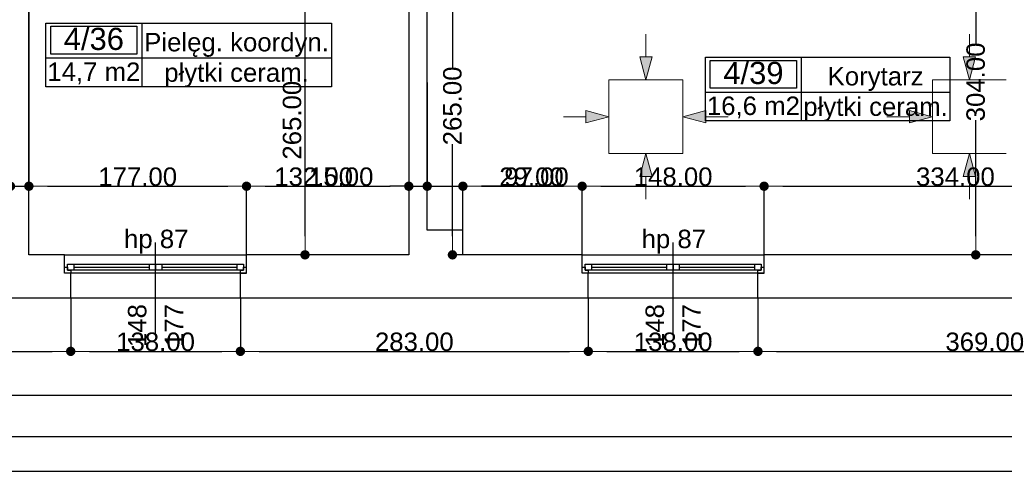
# Model space of a CAD drawing. Header units: millimetres. Extents: x -175445 to -20415, y -559200 to 231527.
# Tile 67 of 256: x -132723 to -124714, y -180731 to -177059. Entities that reach past the tile are written whole.
import ezdxf
from ezdxf.enums import TextEntityAlignment as Align

# ---------------------------------------------------------------- set-up
doc = ezdxf.new("R2010")
doc.units = ezdxf.units.MM
doc.header["$MEASUREMENT"] = 0
doc.linetypes.add('Wipeout_Contour', pattern=[1000, 0, -1000])
for name, color, linetype in [('Linia', 7, 'Continuous'), ('Obiekt', 7, 'Continuous'), ('Okno', 7, 'Continuous'), ('Strefa', 7, 'Continuous'), ('Strop', 7, 'Continuous'), ('Słup', 7, 'Continuous'), ('Wymiary', 63, 'Continuous'), ('Ściana', 7, 'Continuous')]:
    doc.layers.add(name, color=color, linetype=linetype)
doc.styles.add('Arial', font='txt')
doc.dimstyles.new('GENERATED_STYLE__1', dxfattribs={"dimtxt": 150, "dimasz": 152, "dimexe": 0.18, "dimexo": 0, "dimgap": 0.09, "dimtad": 1, "dimtih": 1, "dimtoh": 1, "dimlfac": 0.1, "dimzin": 0, "dimdsep": 46, "dimtxsty": 'Arial', "dimblk": 'ARROWHEAD_11', "dimblk1": 'ARROWHEAD_11', "dimblk2": 'ARROWHEAD_11', "dimcen": 0.09, "dimclrd": 114, "dimclre": 114, "dimclrt": 114, "dimazin": 0, "dimtfac": 1, "dimtdec": 4, "dimtmove": 0, "dimatfit": 3, "dimfxl": 1, "dimtolj": 1, "dimtzin": 0, "dimarcsym": 0})
doc.dimstyles.new('GENERATED_STYLE__2', dxfattribs={"dimtxt": 150, "dimasz": 152, "dimexe": 0.18, "dimexo": 0, "dimgap": 0.09, "dimtad": 1, "dimlfac": 0.1, "dimzin": 0, "dimdsep": 46, "dimtxsty": 'Arial', "dimblk": 'ARROWHEAD_11', "dimblk1": 'ARROWHEAD_11', "dimblk2": 'ARROWHEAD_11', "dimcen": 0.09, "dimclrd": 114, "dimclre": 114, "dimclrt": 114, "dimazin": 0, "dimtfac": 1, "dimtdec": 4, "dimtmove": 0, "dimatfit": 3, "dimfxl": 1, "dimtolj": 1, "dimtzin": 0, "dimarcsym": 0})
doc.dimstyles.new('GENERATED_STYLE__3', dxfattribs={"dimtxt": 150, "dimasz": 152, "dimexe": 0.18, "dimexo": 0, "dimgap": 0.09, "dimtad": 1, "dimlfac": 0.1, "dimzin": 0, "dimdsep": 46, "dimtxsty": 'Arial', "dimblk": 'ARROWHEAD_11', "dimblk1": 'ARROWHEAD_11', "dimblk2": 'ARROWHEAD_11', "dimcen": 0.09, "dimclrd": 114, "dimclre": 114, "dimclrt": 114, "dimazin": 0, "dimtfac": 1, "dimtdec": 4, "dimtmove": 2, "dimatfit": 3, "dimfxl": 1, "dimtolj": 1, "dimtzin": 0, "dimarcsym": 0})

# ---------------------------------------------------------------- blocks, each defined once
blk = doc.blocks.new('Pielęg. koordyn._4_36_36', base_point=(-131730.2, 18000.4))
at = {"layer": 'Strefa'}
for p, q in [((-132509.3, 18283.3), (-130188, 18283.3)), ((-132509.3, 17764.7), (-132509.3, 18283.3)), ((-131730.2, 18283.3), (-131730.2, 17764.7)), ((-130188, 18283.3), (-130188, 17764.7)), ((-132470.3, 18257.4), (-131769.2, 18257.4)), ((-132470.3, 18031.1), (-132470.3, 18257.4)), ((-131769.2, 18257.4), (-131769.2, 18031.1)), ((-131769.2, 18031.1), (-132470.3, 18031.1)), ((-132509.3, 18000.4), (-130188, 18000.4)), ((-130188, 17764.7), (-132509.3, 17764.7))]:
    blk.add_line(p, q, dxfattribs=at)
at = {"layer": 'Strefa', "style": 'Arial'}
for tag, height, p in [('ROOM_NUMBER', 180, (-132119.8, 18155.4)), ('ROOM_NAME', 150, (-130959.1, 18128.8)), ('ROOM_CALC_AREA', 150, (-132119.8, 17888.4)), ('floor_f', 150, (-130959.1, 17881.3))]:
    blk.add_attdef(tag, text='', height=height, dxfattribs=at).set_placement(p, align=Align.MIDDLE_CENTER)
blk = doc.blocks.new('Korytarz_4_39_39', base_point=(-126365.5, 17723.4))
at = {"layer": 'Strefa'}
for p, q in [((-127144.5, 18006.3), (-125157.3, 18006.3)), ((-127144.5, 17487.7), (-127144.5, 18006.3)), ((-127105.6, 17980.3), (-126404.4, 17980.3)), ((-127105.6, 17754), (-127105.6, 17980.3)), ((-126404.4, 17980.3), (-126404.4, 17754)), ((-126365.5, 18006.3), (-126365.5, 17487.7)), ((-125157.3, 18006.3), (-125157.3, 17487.7)), ((-127144.5, 17723.4), (-125157.3, 17723.4)), ((-126404.4, 17754), (-127105.6, 17754)), ((-125157.3, 17487.7), (-127144.5, 17487.7))]:
    blk.add_line(p, q, dxfattribs=at)
at = {"layer": 'Strefa', "style": 'Arial'}
for tag, height, p in [('ROOM_NUMBER', 180, (-126755, 17878.3)), ('ROOM_NAME', 150, (-125761.4, 17851.8)), ('ROOM_CALC_AREA', 150, (-126755, 17611.4)), ('floor_f', 150, (-125761.4, 17604.3))]:
    blk.add_attdef(tag, text='', height=height, dxfattribs=at).set_placement(p, align=Align.MIDDLE_CENTER)
blk = doc.blocks.new('ARROWHEAD_11')
at = {"color": 0, "linetype": 'Continuous', "lineweight": 0}
blk.add_line((0, 0), (-1, 0), dxfattribs=at)
at = {"color": 0, "linetype": 'Continuous', "lineweight": 0, "const_width": 0.25, "flags": 128}
blk.add_lwpolyline([(-0.125, 0, 1), (0.125, 0, 1)], format="xyb", close=True, dxfattribs=at)
blk = doc.blocks.new('*D1090')
at = {"layer": 'Defpoints', "color": 0}
for p in [(-132798, -176265.6), (-132648, -176265.6), (-132648, -178412.8)]:
    blk.add_point(p, dxfattribs=at)
at = {"layer": 'Wymiary', "color": 114, "lineweight": -2}
for p, q in [((-132798, -176265.6), (-132798, -178412.9)), ((-132648, -176265.6), (-132648, -178412.9)), ((-133593.6, -178412.8), (-133102, -178412.8)), ((-133102, -178412.8), (-132950, -178412.8)), ((-132798, -178412.8), (-132648, -178412.8)), ((-132496, -178412.8), (-132344, -178412.8))]:
    blk.add_line(p, q, dxfattribs=at)
at = {"layer": 'Wymiary', "color": 114, "lineweight": -2, "xscale": 152, "yscale": 152, "zscale": 152}
blk.add_blockref('ARROWHEAD_11', (-132798, -178412.8), dxfattribs=at)
at = {"layer": 'Wymiary', "color": 114, "lineweight": -2, "xscale": 152, "yscale": 152, "zscale": 152, "rotation": 180}
blk.add_blockref('ARROWHEAD_11', (-132648, -178412.8), dxfattribs=at)
at = {"layer": 'Wymiary', "color": 114, "lineweight": 13, "insert": (-133347.9, -178336.1), "char_height": 150, "attachment_point": 5, "style": 'Arial'}
blk.add_mtext('\\A1;15.00', dxfattribs=at)
blk = doc.blocks.new('*D1091')
at = {"layer": 'Defpoints', "color": 0}
for p in [(-132648, -176265.6), (-130878, -178412.8), (-130878, -178970.6)]:
    blk.add_point(p, dxfattribs=at)
at = {"layer": 'Wymiary', "color": 114, "lineweight": -2}
for p, q in [((-132648, -176265.6), (-132648, -178412.9)), ((-132496, -178412.8), (-131030, -178412.8)), ((-130878, -178970.6), (-130878, -178412.6))]:
    blk.add_line(p, q, dxfattribs=at)
at = {"layer": 'Wymiary', "color": 114, "lineweight": -2, "xscale": 152, "yscale": 152, "zscale": 152, "rotation": 180}
blk.add_blockref('ARROWHEAD_11', (-132648, -178412.8), dxfattribs=at)
at = {"layer": 'Wymiary', "color": 114, "lineweight": -2, "xscale": 152, "yscale": 152, "zscale": 152}
blk.add_blockref('ARROWHEAD_11', (-130878, -178412.8), dxfattribs=at)
at = {"layer": 'Wymiary', "color": 114, "lineweight": 13, "insert": (-131763, -178336.1), "char_height": 150, "attachment_point": 5, "style": 'Arial'}
blk.add_mtext('\\A1;177.00', dxfattribs=at)
blk = doc.blocks.new('*D1092')
at = {"layer": 'Defpoints', "color": 0}
for p in [(-129558, -177570.6), (-129558, -178412.8), (-130878, -178970.6)]:
    blk.add_point(p, dxfattribs=at)
at = {"layer": 'Wymiary', "color": 114, "lineweight": -2}
for p, q in [((-129558, -177570.6), (-129558, -178412.9)), ((-130878, -178970.6), (-130878, -178412.6)), ((-130726, -178412.8), (-129710, -178412.8))]:
    blk.add_line(p, q, dxfattribs=at)
at = {"layer": 'Wymiary', "color": 114, "lineweight": -2, "xscale": 152, "yscale": 152, "zscale": 152, "rotation": 180}
blk.add_blockref('ARROWHEAD_11', (-130878, -178412.8), dxfattribs=at)
at = {"layer": 'Wymiary', "color": 114, "lineweight": -2, "xscale": 152, "yscale": 152, "zscale": 152}
blk.add_blockref('ARROWHEAD_11', (-129558, -178412.8), dxfattribs=at)
at = {"layer": 'Wymiary', "color": 114, "lineweight": 13, "insert": (-130331.8, -178336), "char_height": 150, "attachment_point": 5, "style": 'Arial'}
blk.add_mtext('\\A1;132.00', dxfattribs=at)
blk = doc.blocks.new('*D1093')
at = {"layer": 'Defpoints', "color": 0}
for p in [(-129558, -177570.6), (-129408, -177570.6), (-129408, -178412.8)]:
    blk.add_point(p, dxfattribs=at)
at = {"layer": 'Wymiary', "color": 114, "lineweight": -2}
for p, q in [((-129558, -177570.6), (-129558, -178412.9)), ((-129408, -177570.6), (-129408, -178412.9)), ((-130353.7, -178412.8), (-129862, -178412.8)), ((-129862, -178412.8), (-129710, -178412.8)), ((-129558, -178412.8), (-129408, -178412.8)), ((-129256, -178412.8), (-129104, -178412.8))]:
    blk.add_line(p, q, dxfattribs=at)
at = {"layer": 'Wymiary', "color": 114, "lineweight": -2, "xscale": 152, "yscale": 152, "zscale": 152}
blk.add_blockref('ARROWHEAD_11', (-129558, -178412.8), dxfattribs=at)
at = {"layer": 'Wymiary', "color": 114, "lineweight": -2, "xscale": 152, "yscale": 152, "zscale": 152, "rotation": 180}
blk.add_blockref('ARROWHEAD_11', (-129408, -178412.8), dxfattribs=at)
at = {"layer": 'Wymiary', "color": 114, "lineweight": 13, "insert": (-130107.9, -178336.1), "char_height": 150, "attachment_point": 5, "style": 'Arial'}
blk.add_mtext('\\A1;15.00', dxfattribs=at)
blk = doc.blocks.new('*D1094')
at = {"layer": 'Defpoints', "color": 0}
for p in [(-129408, -177570.6), (-129118, -178412.8), (-129118, -178770.6)]:
    blk.add_point(p, dxfattribs=at)
at = {"layer": 'Wymiary', "color": 114, "lineweight": -2}
for p, q in [((-129408, -177570.6), (-129408, -178412.9)), ((-129560, -178412.8), (-129712, -178412.8)), ((-129408, -178412.8), (-129118, -178412.8)), ((-129118, -178770.6), (-129118, -178412.6)), ((-128814, -178412.8), (-128966, -178412.8)), ((-128305.7, -178412.8), (-128814, -178412.8))]:
    blk.add_line(p, q, dxfattribs=at)
at = {"layer": 'Wymiary', "color": 114, "lineweight": -2, "xscale": 152, "yscale": 152, "zscale": 152}
blk.add_blockref('ARROWHEAD_11', (-129408, -178412.8), dxfattribs=at)
at = {"layer": 'Wymiary', "color": 114, "lineweight": -2, "xscale": 152, "yscale": 152, "zscale": 152, "rotation": 180}
blk.add_blockref('ARROWHEAD_11', (-129118, -178412.8), dxfattribs=at)
at = {"layer": 'Wymiary', "color": 114, "lineweight": 13, "insert": (-128559.8, -178336.1), "char_height": 150, "attachment_point": 5, "style": 'Arial'}
blk.add_mtext('\\A1;29.00', dxfattribs=at)
blk = doc.blocks.new('*D1095')
at = {"layer": 'Defpoints', "color": 0}
for p in [(-128148, -178412.8), (-129118, -178770.6), (-128148, -178970.6)]:
    blk.add_point(p, dxfattribs=at)
at = {"layer": 'Wymiary', "color": 114, "lineweight": -2}
for p, q in [((-129118, -178770.6), (-129118, -178412.6)), ((-128966, -178412.8), (-128300, -178412.8)), ((-128148, -178970.6), (-128148, -178412.6))]:
    blk.add_line(p, q, dxfattribs=at)
at = {"layer": 'Wymiary', "color": 114, "lineweight": -2, "xscale": 152, "yscale": 152, "zscale": 152, "rotation": 180}
blk.add_blockref('ARROWHEAD_11', (-129118, -178412.8), dxfattribs=at)
at = {"layer": 'Wymiary', "color": 114, "lineweight": -2, "xscale": 152, "yscale": 152, "zscale": 152}
blk.add_blockref('ARROWHEAD_11', (-128148, -178412.8), dxfattribs=at)
at = {"layer": 'Wymiary', "color": 114, "lineweight": 13, "insert": (-128519.2, -178336.1), "char_height": 150, "attachment_point": 5, "style": 'Arial'}
blk.add_mtext('\\A1;97.00', dxfattribs=at)
blk = doc.blocks.new('*D1096')
at = {"layer": 'Defpoints', "color": 0}
for p in [(-126668, -178412.8), (-128148, -178970.6), (-126668, -178970.6)]:
    blk.add_point(p, dxfattribs=at)
at = {"layer": 'Wymiary', "color": 114, "lineweight": -2}
for p, q in [((-128148, -178970.6), (-128148, -178412.6)), ((-127996, -178412.8), (-126820, -178412.8)), ((-126668, -178970.6), (-126668, -178412.6))]:
    blk.add_line(p, q, dxfattribs=at)
at = {"layer": 'Wymiary', "color": 114, "lineweight": -2, "xscale": 152, "yscale": 152, "zscale": 152, "rotation": 180}
blk.add_blockref('ARROWHEAD_11', (-128148, -178412.8), dxfattribs=at)
at = {"layer": 'Wymiary', "color": 114, "lineweight": -2, "xscale": 152, "yscale": 152, "zscale": 152}
blk.add_blockref('ARROWHEAD_11', (-126668, -178412.8), dxfattribs=at)
at = {"layer": 'Wymiary', "color": 114, "lineweight": 13, "insert": (-127408, -178336.1), "char_height": 150, "attachment_point": 5, "style": 'Arial'}
blk.add_mtext('\\A1;148.00', dxfattribs=at)
blk = doc.blocks.new('*D1097')
at = {"layer": 'Defpoints', "color": 0}
for p in [(-123328, -177355.6), (-123328, -178412.8), (-126668, -178970.6)]:
    blk.add_point(p, dxfattribs=at)
at = {"layer": 'Wymiary', "color": 114, "lineweight": -2}
for p, q in [((-123328, -177355.6), (-123328, -178412.9)), ((-126668, -178970.6), (-126668, -178412.6)), ((-126516, -178412.8), (-123480, -178412.8))]:
    blk.add_line(p, q, dxfattribs=at)
at = {"layer": 'Wymiary', "color": 114, "lineweight": -2, "xscale": 152, "yscale": 152, "zscale": 152, "rotation": 180}
blk.add_blockref('ARROWHEAD_11', (-126668, -178412.8), dxfattribs=at)
at = {"layer": 'Wymiary', "color": 114, "lineweight": -2, "xscale": 152, "yscale": 152, "zscale": 152}
blk.add_blockref('ARROWHEAD_11', (-123328, -178412.8), dxfattribs=at)
at = {"layer": 'Wymiary', "color": 114, "lineweight": 13, "insert": (-125111.8, -178336), "char_height": 150, "attachment_point": 5, "style": 'Arial'}
blk.add_mtext('\\A1;334.00', dxfattribs=at)
blk = doc.blocks.new('*D1589')
at = {"layer": 'Defpoints', "color": 0}
for p in [(-124946.7, -175930.6), (-120608, -175930.6), (-123328, -178970.6)]:
    blk.add_point(p, dxfattribs=at)
at = {"layer": 'Wymiary', "color": 114, "lineweight": -2}
for p, q in [((-120608, -175930.6), (-124946.9, -175930.6)), ((-124946.7, -176082.6), (-124946.7, -177253.3)), ((-124946.7, -178818.6), (-124946.7, -177875.6)), ((-123328, -178970.6), (-124946.9, -178970.6))]:
    blk.add_line(p, q, dxfattribs=at)
at = {"layer": 'Wymiary', "color": 114, "lineweight": -2, "xscale": 152, "yscale": 152, "zscale": 152}
for p, rotation in [((-124946.7, -175930.6), 90), ((-124946.7, -178970.6), 270)]:
    blk.add_blockref('ARROWHEAD_11', p, dxfattribs=dict(at, rotation=rotation))
at = {"layer": 'Wymiary', "color": 114, "lineweight": 13, "insert": (-124946.7, -177564.5), "char_height": 150, "attachment_point": 5, "rotation": 90, "style": 'Arial'}
blk.add_mtext('\\A1;304.00', dxfattribs=at)
blk = doc.blocks.new('*D1621')
at = {"layer": 'Defpoints', "color": 0}
for p in [(-129408, -176320.6), (-129203, -176320.6), (-129118, -178970.6)]:
    blk.add_point(p, dxfattribs=at)
at = {"layer": 'Wymiary', "color": 114, "lineweight": -2}
for p, q in [((-129408, -176320.6), (-129202.8, -176320.6)), ((-129203, -176472.6), (-129203, -177447)), ((-129203, -178818.6), (-129203, -178071.9)), ((-129118, -178970.6), (-129203.2, -178970.6))]:
    blk.add_line(p, q, dxfattribs=at)
at = {"layer": 'Wymiary', "color": 114, "lineweight": -2, "xscale": 152, "yscale": 152, "zscale": 152}
for p, rotation in [((-129203, -176320.6), 90), ((-129203, -178970.6), 270)]:
    blk.add_blockref('ARROWHEAD_11', p, dxfattribs=dict(at, rotation=rotation))
at = {"layer": 'Wymiary', "color": 114, "lineweight": 13, "insert": (-129203, -177759.5), "char_height": 150, "attachment_point": 5, "rotation": 90, "style": 'Arial'}
blk.add_mtext('\\A1;265.00', dxfattribs=at)
blk = doc.blocks.new('*D1635')
at = {"layer": 'Defpoints', "color": 0}
for p in [(-130402.2, -176320.6), (-130098, -176320.6), (-129558, -178970.6)]:
    blk.add_point(p, dxfattribs=at)
at = {"layer": 'Wymiary', "color": 114, "lineweight": -2}
for p, q in [((-130098, -176320.6), (-130402.3, -176320.6)), ((-130402.2, -178818.6), (-130402.2, -176472.6)), ((-129558, -178970.6), (-130402.3, -178970.6))]:
    blk.add_line(p, q, dxfattribs=at)
at = {"layer": 'Wymiary', "color": 114, "lineweight": -2, "xscale": 152, "yscale": 152, "zscale": 152}
for p, rotation in [((-130402.2, -176320.6), 90), ((-130402.2, -178970.6), 270)]:
    blk.add_blockref('ARROWHEAD_11', p, dxfattribs=dict(at, rotation=rotation))
at = {"layer": 'Wymiary', "color": 114, "lineweight": 13, "insert": (-130507.2, -177876), "char_height": 150, "attachment_point": 5, "rotation": 90, "style": 'Arial'}
blk.add_mtext('\\A1;265.00', dxfattribs=at)
blk = doc.blocks.new('*D1711')
at = {"layer": 'Defpoints', "color": 0}
for p in [(-136178, -179320.6), (-132308, -179320.6), (-132308, -179755.3)]:
    blk.add_point(p, dxfattribs=at)
at = {"layer": 'Wymiary', "color": 114, "lineweight": -2}
for p, q in [((-136178, -179320.6), (-136178, -179755.4)), ((-132308, -179320.6), (-132308, -179755.4)), ((-136026, -179755.3), (-132460, -179755.3))]:
    blk.add_line(p, q, dxfattribs=at)
at = {"layer": 'Wymiary', "color": 114, "lineweight": -2, "xscale": 152, "yscale": 152, "zscale": 152, "rotation": 180}
blk.add_blockref('ARROWHEAD_11', (-136178, -179755.3), dxfattribs=at)
at = {"layer": 'Wymiary', "color": 114, "lineweight": -2, "xscale": 152, "yscale": 152, "zscale": 152}
blk.add_blockref('ARROWHEAD_11', (-132308, -179755.3), dxfattribs=at)
at = {"layer": 'Wymiary', "color": 114, "lineweight": 13, "insert": (-134243, -179678.5), "char_height": 150, "attachment_point": 5, "style": 'Arial'}
blk.add_mtext('\\A1;387.00', dxfattribs=at)
blk = doc.blocks.new('*D1712')
at = {"layer": 'Defpoints', "color": 0}
for p in [(-132308, -179320.6), (-130928, -179320.6), (-130928, -179755.3)]:
    blk.add_point(p, dxfattribs=at)
at = {"layer": 'Wymiary', "color": 114, "lineweight": -2}
for p, q in [((-132308, -179320.6), (-132308, -179755.4)), ((-130928, -179320.6), (-130928, -179755.4)), ((-132156, -179755.3), (-131080, -179755.3))]:
    blk.add_line(p, q, dxfattribs=at)
at = {"layer": 'Wymiary', "color": 114, "lineweight": -2, "xscale": 152, "yscale": 152, "zscale": 152, "rotation": 180}
blk.add_blockref('ARROWHEAD_11', (-132308, -179755.3), dxfattribs=at)
at = {"layer": 'Wymiary', "color": 114, "lineweight": -2, "xscale": 152, "yscale": 152, "zscale": 152}
blk.add_blockref('ARROWHEAD_11', (-130928, -179755.3), dxfattribs=at)
at = {"layer": 'Wymiary', "color": 114, "lineweight": 13, "insert": (-131618, -179678.5), "char_height": 150, "attachment_point": 5, "style": 'Arial'}
blk.add_mtext('\\A1;138.00', dxfattribs=at)
blk = doc.blocks.new('*D1713')
at = {"layer": 'Defpoints', "color": 0}
for p in [(-130928, -179320.6), (-128098, -179320.6), (-128098, -179755.3)]:
    blk.add_point(p, dxfattribs=at)
at = {"layer": 'Wymiary', "color": 114, "lineweight": -2}
for p, q in [((-130928, -179320.6), (-130928, -179755.4)), ((-128098, -179320.6), (-128098, -179755.4)), ((-130776, -179755.3), (-128250, -179755.3))]:
    blk.add_line(p, q, dxfattribs=at)
at = {"layer": 'Wymiary', "color": 114, "lineweight": -2, "xscale": 152, "yscale": 152, "zscale": 152, "rotation": 180}
blk.add_blockref('ARROWHEAD_11', (-130928, -179755.3), dxfattribs=at)
at = {"layer": 'Wymiary', "color": 114, "lineweight": -2, "xscale": 152, "yscale": 152, "zscale": 152}
blk.add_blockref('ARROWHEAD_11', (-128098, -179755.3), dxfattribs=at)
at = {"layer": 'Wymiary', "color": 114, "lineweight": 13, "insert": (-129513, -179678.5), "char_height": 150, "attachment_point": 5, "style": 'Arial'}
blk.add_mtext('\\A1;283.00', dxfattribs=at)
blk = doc.blocks.new('*D1714')
at = {"layer": 'Defpoints', "color": 0}
for p in [(-128098, -179320.6), (-126718, -179320.6), (-126718, -179755.3)]:
    blk.add_point(p, dxfattribs=at)
at = {"layer": 'Wymiary', "color": 114, "lineweight": -2}
for p, q in [((-128098, -179320.6), (-128098, -179755.4)), ((-126718, -179320.6), (-126718, -179755.4)), ((-127946, -179755.3), (-126870, -179755.3))]:
    blk.add_line(p, q, dxfattribs=at)
at = {"layer": 'Wymiary', "color": 114, "lineweight": -2, "xscale": 152, "yscale": 152, "zscale": 152, "rotation": 180}
blk.add_blockref('ARROWHEAD_11', (-128098, -179755.3), dxfattribs=at)
at = {"layer": 'Wymiary', "color": 114, "lineweight": -2, "xscale": 152, "yscale": 152, "zscale": 152}
blk.add_blockref('ARROWHEAD_11', (-126718, -179755.3), dxfattribs=at)
at = {"layer": 'Wymiary', "color": 114, "lineweight": 13, "insert": (-127408, -179678.5), "char_height": 150, "attachment_point": 5, "style": 'Arial'}
blk.add_mtext('\\A1;138.00', dxfattribs=at)
blk = doc.blocks.new('*D1715')
at = {"layer": 'Defpoints', "color": 0}
for p in [(-126718, -179320.6), (-123028, -179320.6), (-123028, -179755.3)]:
    blk.add_point(p, dxfattribs=at)
at = {"layer": 'Wymiary', "color": 114, "lineweight": -2}
for p, q in [((-126718, -179320.6), (-126718, -179755.4)), ((-123028, -179320.6), (-123028, -179755.4)), ((-126566, -179755.3), (-123180, -179755.3))]:
    blk.add_line(p, q, dxfattribs=at)
at = {"layer": 'Wymiary', "color": 114, "lineweight": -2, "xscale": 152, "yscale": 152, "zscale": 152, "rotation": 180}
blk.add_blockref('ARROWHEAD_11', (-126718, -179755.3), dxfattribs=at)
at = {"layer": 'Wymiary', "color": 114, "lineweight": -2, "xscale": 152, "yscale": 152, "zscale": 152}
blk.add_blockref('ARROWHEAD_11', (-123028, -179755.3), dxfattribs=at)
at = {"layer": 'Wymiary', "color": 114, "lineweight": 13, "insert": (-124873, -179678.5), "char_height": 150, "attachment_point": 5, "style": 'Arial'}
blk.add_mtext('\\A1;369.00', dxfattribs=at)
blk = doc.blocks.new('*D1735')
at = {"layer": 'Defpoints', "color": 0}
for p in [(-67558, -174460.7), (-67558, -180112.2), (-140258, -180730.6)]:
    blk.add_point(p, dxfattribs=at)
at = {"layer": 'Wymiary', "color": 114, "lineweight": -2}
for p, q in [((-67558, -174460.7), (-67558, -180112.4)), ((-140258, -180730.6), (-140258, -180112)), ((-140106, -180112.2), (-67710, -180112.2))]:
    blk.add_line(p, q, dxfattribs=at)
at = {"layer": 'Wymiary', "color": 114, "lineweight": -2, "xscale": 152, "yscale": 152, "zscale": 152, "rotation": 180}
blk.add_blockref('ARROWHEAD_11', (-140258, -180112.2), dxfattribs=at)
at = {"layer": 'Wymiary', "color": 114, "lineweight": -2, "xscale": 152, "yscale": 152, "zscale": 152}
blk.add_blockref('ARROWHEAD_11', (-67558, -180112.2), dxfattribs=at)
at = {"layer": 'Wymiary', "color": 114, "lineweight": 13, "insert": (-103908, -180035.5), "char_height": 150, "attachment_point": 5, "style": 'Arial'}
blk.add_mtext('\\A1;7270.01', dxfattribs=at)

msp = doc.modelspace()

# ---------------------------------------------------------------- hatches: boundary and pattern name
at = {"layer": 'Linia', "linetype": 'Continuous', "lineweight": 13}
for points in [[(-127629.402, -177547.394), (-127579.153, -177360.858), (-127679.153, -177360.725)], [(-124998.513, -177547.394), (-124948.264, -177360.858), (-125048.264, -177360.725)], [(-127930.602, -177847.394), (-128117.205, -177797.394), (-128117.205, -177897.394)], [(-127329.802, -177847.394), (-127143.2, -177897.394), (-127143.2, -177797.394)], [(-125299.713, -177847.394), (-125486.316, -177797.394), (-125486.316, -177897.394)], [(-127629.402, -178147.393), (-127679.153, -178334.062), (-127579.153, -178333.929)], [(-124998.513, -178147.393), (-125048.264, -178334.062), (-124948.264, -178333.929)]]:
    msp.add_hatch(color=256, dxfattribs=at).paths.add_polyline_path(points)

# ---------------------------------------------------------------- linework, layer by layer
at = {"layer": 'Linia', "lineweight": 13}
for p, q in [((-127628.908, -177177.019), (-127629.153, -177360.791)), ((-124998.019, -177177.019), (-124998.264, -177360.791)), ((-127629.402, -177547.394), (-127679.153, -177360.725)), ((-127679.153, -177360.725), (-127579.153, -177360.858)), ((-127629.402, -177547.394), (-127579.153, -177360.858)), ((-124998.513, -177547.394), (-125048.264, -177360.725)), ((-125048.264, -177360.725), (-124948.264, -177360.858)), ((-124998.513, -177547.394), (-124948.264, -177360.858)), ((-127329.802, -177547.794), (-127929.802, -177547.794)), ((-127929.802, -177547.794), (-127929.802, -178146.994)), ((-127329.802, -178146.994), (-127329.802, -177547.794)), ((-124698.913, -177547.794), (-125298.913, -177547.794)), ((-125298.913, -177547.794), (-125298.913, -178146.994)), ((-128300.977, -177847.394), (-128117.205, -177847.394)), ((-127930.602, -177847.394), (-128117.205, -177797.394)), ((-128117.205, -177897.394), (-128117.205, -177797.394)), ((-127930.602, -177847.394), (-128117.205, -177897.394)), ((-127329.802, -177847.394), (-127143.2, -177797.394)), ((-127329.802, -177847.394), (-127143.2, -177897.394)), ((-127143.2, -177797.394), (-127143.2, -177897.394)), ((-126959.427, -177847.394), (-127143.2, -177847.394)), ((-125670.088, -177847.394), (-125486.316, -177847.394)), ((-125299.713, -177847.394), (-125486.316, -177797.394)), ((-125486.316, -177897.394), (-125486.316, -177797.394)), ((-125299.713, -177847.394), (-125486.316, -177897.394)), ((-127929.802, -178147.794), (-127329.802, -178147.794)), ((-127629.402, -178147.393), (-127679.153, -178334.062)), ((-127629.402, -178147.393), (-127579.153, -178333.929)), ((-125298.913, -178147.794), (-124698.913, -178147.794)), ((-124998.513, -178147.393), (-125048.264, -178334.062)), ((-124998.513, -178147.393), (-124948.264, -178333.929)), ((-127579.153, -178333.929), (-127679.153, -178334.062)), ((-127628.908, -178517.768), (-127629.153, -178333.996)), ((-124948.264, -178333.929), (-125048.264, -178334.062)), ((-124998.019, -178517.768), (-124998.264, -178333.996))]:
    msp.add_line(p, q, dxfattribs=at)
at = {"layer": 'Obiekt'}
for p, q in [((-131618.018, -179620.636), (-131618.018, -178870.636)), ((-127408.019, -179620.636), (-127408.019, -178870.636))]:
    msp.add_line(p, q, dxfattribs=at)
at = {"layer": 'Okno'}
for p, q in [((-132358.018, -178970.636), (-130878.018, -178970.636)), ((-128148.019, -178970.636), (-126668.019, -178970.636)), ((-132358.018, -179070.636), (-132333.018, -179070.636)), ((-132358.018, -179120.636), (-132358.018, -179070.636)), ((-132333.018, -179045.636), (-132283.018, -179045.636)), ((-132333.018, -179095.636), (-132333.018, -179045.636)), ((-132333.018, -179070.636), (-132333.018, -179095.636)), ((-132283.018, -179045.636), (-131668.018, -179045.636)), ((-132283.018, -179045.636), (-132283.018, -179095.636)), ((-132283.018, -179045.636), (-131668.018, -179045.636)), ((-132283.018, -179070.636), (-131668.018, -179070.636)), ((-131668.018, -179095.636), (-131668.018, -179045.636)), ((-131668.018, -179045.636), (-131618.018, -179045.636)), ((-131618.018, -179045.636), (-131618.018, -179095.636)), ((-131618.018, -179045.636), (-131568.018, -179045.636)), ((-131618.018, -179095.636), (-131618.018, -179045.636)), ((-131568.018, -179045.636), (-130953.018, -179045.636)), ((-131568.018, -179045.636), (-131568.018, -179095.636)), ((-131568.018, -179045.636), (-130953.018, -179045.636)), ((-131568.018, -179070.636), (-130953.018, -179070.636)), ((-130953.018, -179095.636), (-130953.018, -179045.636)), ((-130953.018, -179045.636), (-130903.018, -179045.636)), ((-130903.018, -179045.636), (-130903.018, -179095.636)), ((-130903.018, -179095.636), (-130903.018, -179070.636)), ((-130903.018, -179070.636), (-130878.018, -179070.636)), ((-130878.018, -179120.636), (-130878.018, -179070.636)), ((-128148.019, -179070.636), (-128123.019, -179070.636)), ((-128148.019, -179120.636), (-128148.019, -179070.636)), ((-128123.019, -179045.636), (-128073.019, -179045.636)), ((-128123.019, -179095.636), (-128123.019, -179045.636)), ((-128123.019, -179070.636), (-128123.019, -179095.636)), ((-128073.019, -179045.636), (-127458.019, -179045.636)), ((-128073.019, -179045.636), (-128073.019, -179095.636)), ((-128073.019, -179045.636), (-127458.019, -179045.636)), ((-128073.019, -179070.636), (-127458.019, -179070.636)), ((-127458.019, -179095.636), (-127458.019, -179045.636)), ((-127458.019, -179045.636), (-127408.019, -179045.636)), ((-127408.019, -179045.636), (-127408.019, -179095.636)), ((-127408.019, -179045.636), (-127358.019, -179045.636)), ((-127408.019, -179095.636), (-127408.019, -179045.636)), ((-127358.019, -179045.636), (-126743.019, -179045.636)), ((-127358.019, -179045.636), (-127358.019, -179095.636)), ((-127358.019, -179045.636), (-126743.019, -179045.636)), ((-127358.019, -179070.636), (-126743.019, -179070.636)), ((-126743.019, -179095.636), (-126743.019, -179045.636)), ((-126743.019, -179045.636), (-126693.019, -179045.636)), ((-126693.019, -179045.636), (-126693.019, -179095.636)), ((-126693.019, -179095.636), (-126693.019, -179070.636)), ((-126693.019, -179070.636), (-126668.019, -179070.636)), ((-126668.019, -179120.636), (-126668.019, -179070.636)), ((-132308.018, -179120.636), (-132358.018, -179120.636)), ((-132308.018, -179120.636), (-132358.018, -179120.636)), ((-132333.018, -179095.636), (-132308.018, -179095.636)), ((-132283.018, -179095.636), (-132333.018, -179095.636)), ((-132308.018, -179095.636), (-132308.018, -179120.636)), ((-131618.018, -179120.636), (-132308.018, -179120.636)), ((-131668.018, -179095.636), (-132283.018, -179095.636)), ((-131618.018, -179095.636), (-131668.018, -179095.636)), ((-131568.018, -179095.636), (-131618.018, -179095.636)), ((-130928.018, -179120.636), (-131618.018, -179120.636)), ((-130953.018, -179095.636), (-131568.018, -179095.636)), ((-130903.018, -179095.636), (-130953.018, -179095.636)), ((-130928.018, -179120.636), (-130928.018, -179095.636)), ((-130928.018, -179095.636), (-130903.018, -179095.636)), ((-130878.018, -179120.636), (-130928.018, -179120.636)), ((-130928.018, -179120.636), (-130878.018, -179120.636)), ((-128098.019, -179120.636), (-128148.019, -179120.636)), ((-128098.019, -179120.636), (-128148.019, -179120.636)), ((-128123.019, -179095.636), (-128098.019, -179095.636)), ((-128073.019, -179095.636), (-128123.019, -179095.636)), ((-128098.019, -179095.636), (-128098.019, -179120.636)), ((-127408.019, -179120.636), (-128098.019, -179120.636)), ((-127458.019, -179095.636), (-128073.019, -179095.636)), ((-127408.019, -179095.636), (-127458.019, -179095.636)), ((-127358.019, -179095.636), (-127408.019, -179095.636)), ((-126718.019, -179120.636), (-127408.019, -179120.636)), ((-126743.019, -179095.636), (-127358.019, -179095.636)), ((-126693.019, -179095.636), (-126743.019, -179095.636)), ((-126718.019, -179120.636), (-126718.019, -179095.636)), ((-126718.019, -179095.636), (-126693.019, -179095.636)), ((-126668.019, -179120.636), (-126718.019, -179120.636)), ((-126718.019, -179120.636), (-126668.019, -179120.636)), ((-132308.018, -179320.636), (-130928.018, -179320.636)), ((-128098.019, -179320.636), (-126718.019, -179320.636))]:
    msp.add_line(p, q, dxfattribs=at)
at = {"layer": 'Strop', "flags": 128}
msp.add_lwpolyline([(-96528.019, -180730.636), (-140258.019, -180730.636), (-141547.974, -180730.636), (-141547.974, -179164.997), (-158346.468, -163832.965), (-159768.887, -165391.434), (-165456.021, -160200.771), (-162779.93, -157268.292), (-160850.538, -159029.253), (-154498.018, -159029.253), (-154498.018, -153008.003, -0.00002607), (-154486.563, -153005.817, -0.04841545), (-132966.516, -151026.695, -0.0060186), (-130274.231, -151072.694), (-126000.282, -151274.702, -0.00045657), (-125806.601, -151285.909, -0.01791801), (-118229.318, -152004.441, -0.00776908), (-114963.359, -152484.403), (-114963.364, -152484.434, -0.034913), (-97147.904, -156667.71, -0.03139835)], format="xyb", dxfattribs=at)
at = {"layer": 'Słup'}
for p, q in [((-129118.019, -178770.636), (-129408.019, -178770.636)), ((-129118.019, -178970.636), (-129118.019, -178770.636))]:
    msp.add_line(p, q, dxfattribs=at)
at = {"layer": 'Ściana'}
for p, q in [((-132358.018, -179070.636), (-132358.018, -178970.636)), ((-130878.018, -179070.636), (-130878.018, -178970.636)), ((-128148.019, -179070.636), (-128148.019, -178970.636)), ((-126668.019, -179070.636), (-126668.019, -178970.636)), ((-132358.018, -179120.636), (-132358.018, -179070.636)), ((-130878.018, -179120.636), (-130878.018, -179070.636)), ((-128148.019, -179120.636), (-128148.019, -179070.636)), ((-126668.019, -179120.636), (-126668.019, -179070.636)), ((-132308.018, -179120.636), (-132358.018, -179120.636)), ((-132308.018, -179320.636), (-132308.018, -179120.636)), ((-130928.018, -179320.636), (-130928.018, -179120.636)), ((-130928.018, -179120.636), (-130878.018, -179120.636)), ((-128098.019, -179120.636), (-128148.019, -179120.636)), ((-128098.019, -179320.636), (-128098.019, -179120.636)), ((-126718.019, -179320.636), (-126718.019, -179120.636)), ((-126718.019, -179120.636), (-126668.019, -179120.636))]:
    msp.add_line(p, q, dxfattribs=at)
at = {"layer": 'Ściana', "flags": 128}
for points in [[(-132648.018, -178970.636), (-132648.018, -173760.636)], [(-129558.019, -176320.636), (-129558.019, -178970.636)], [(-129408.019, -178770.636), (-129408.019, -176320.636)], [(-132358.018, -178970.636), (-132648.018, -178970.636)], [(-129558.019, -178970.636), (-130878.018, -178970.636)], [(-128148.019, -178970.636), (-129118.019, -178970.636)], [(-123328.019, -178970.636), (-126668.019, -178970.636)], [(-136178.018, -179320.636), (-132308.018, -179320.636)], [(-130928.018, -179320.636), (-128098.019, -179320.636)], [(-126718.019, -179320.636), (-123028.019, -179320.636)]]:
    msp.add_lwpolyline(points, dxfattribs=at)

# ---------------------------------------------------------------- block references
at = {"layer": 'Strefa'}
ref = msp.add_blockref('Pielęg. koordyn._4_36_36', (-131730.234, -177369.531), dxfattribs=at)
ref.add_attrib('ROOM_NAME', 'Pielęg. koordyn.', dxfattribs={"color": 7, "height": 150, "style": 'Arial'}).set_placement((-130959.111, -177241.13), align=Align.MIDDLE_CENTER)
ref.add_attrib('ROOM_NUMBER', '4/36', dxfattribs={"color": 7, "height": 180, "style": 'Arial'}).set_placement((-132119.755, -177214.583), align=Align.MIDDLE_CENTER)
ref.add_attrib('ROOM_CALC_AREA', '14,7 m2', dxfattribs={"color": 7, "height": 150, "style": 'Arial'}).set_placement((-132119.755, -177481.585), align=Align.MIDDLE_CENTER)
ref.add_attrib('floor_f', 'płytki ceram.', dxfattribs={"color": 7, "height": 150, "style": 'Arial'}).set_placement((-130959.111, -177488.63), align=Align.MIDDLE_CENTER)
ref = msp.add_blockref('Korytarz_4_39_39', (-126365.479, -177646.549), dxfattribs=at)
ref.add_attrib('ROOM_NAME', 'Korytarz', dxfattribs={"color": 7, "height": 150, "style": 'Arial'}).set_placement((-125761.395, -177518.149), align=Align.MIDDLE_CENTER)
ref.add_attrib('ROOM_NUMBER', '4/39', dxfattribs={"color": 7, "height": 180, "style": 'Arial'}).set_placement((-126754.999, -177491.663), align=Align.MIDDLE_CENTER)
ref.add_attrib('ROOM_CALC_AREA', '16,6 m2', dxfattribs={"color": 7, "height": 150, "style": 'Arial'}).set_placement((-126754.999, -177758.603), align=Align.MIDDLE_CENTER)
ref.add_attrib('floor_f', 'płytki ceram.', dxfattribs={"color": 7, "height": 150, "style": 'Arial'}).set_placement((-125761.395, -177765.649), align=Align.MIDDLE_CENTER)

# ---------------------------------------------------------------- texts
at = {"layer": 'Obiekt', "char_height": 150, "attachment_point": 7, "style": 'Arial'}
for insert in [(-131874.476, -178961.47), (-127664.476, -178961.47)]:
    msp.add_mtext('\\A1;{\\fArial|b0|i0|c238|p38;hp 87}', dxfattribs=dict(at, insert=insert))
at = {"layer": 'Obiekt', "char_height": 150, "attachment_point": 7, "rotation": 90, "style": 'Arial'}
for s, insert in [('\\A1;{\\fArial|b0|i0|c238|p38;148}', (-131690.55, -179720.636)), ('\\A1;{\\fArial|b0|i0|c238|p38;177}', (-131393.019, -179720.636)), ('\\A1;{\\fArial|b0|i0|c238|p38;148}', (-127480.55, -179720.636)), ('\\A1;{\\fArial|b0|i0|c238|p38;177}', (-127183.019, -179720.636))]:
    msp.add_mtext(s, dxfattribs=dict(at, insert=insert))

# ---------------------------------------------------------------- dimensions: what is measured, and where the dimension line sits
at = {"layer": 'Wymiary', "lineweight": 13}
for base, p1, p2, dimstyle, picture, middle in [((-124946.721, -175930.636), (-123328.019, -178970.636), (-120608.019, -175930.636), 'GENERATED_STYLE__2', '*D1589', (-124946.721, -177564.465)), ((-130402.167, -176320.636), (-129558.019, -178970.636), (-130098.019, -176320.636), 'GENERATED_STYLE__3', '*D1635', (-130507.167, -177875.981)), ((-129203.019, -176320.636), (-129118.019, -178970.636), (-129408.019, -176320.636), 'GENERATED_STYLE__2', '*D1621', (-129203.019, -177759.465))]:
    dim = msp.add_linear_dim(base=base, p1=p1, p2=p2, angle=90, dimstyle=dimstyle, dxfattribs=at)
    dim.commit()
    dim.dimension.update_dxf_attribs({"geometry": picture, "text_midpoint": middle, "dimtype": 160, "text_rotation": 90})
for base, p1, p2, picture, middle in [((-132648.018, -178412.768), (-132798.018, -176265.636), (-132648.018, -176265.636), '*D1090', (-133347.879, -178412.768)), ((-130878.018, -178412.768), (-132648.018, -176265.636), (-130878.018, -178970.636), '*D1091', (-131763.018, -178412.768)), ((-123328.019, -178412.768), (-126668.019, -178970.636), (-123328.019, -177355.636), '*D1097', (-125111.848, -178412.768)), ((-129558.019, -178412.768), (-130878.018, -178970.636), (-129558.019, -177570.636), '*D1092', (-130331.848, -178412.768)), ((-129408.019, -178412.768), (-129558.019, -177570.636), (-129408.019, -177570.636), '*D1093', (-130107.88, -178412.768)), ((-129118.019, -178412.768), (-129408.019, -177570.636), (-129118.019, -178770.636), '*D1094', (-128559.819, -178412.768)), ((-128148.019, -178412.768), (-129118.019, -178770.636), (-128148.019, -178970.636), '*D1095', (-128519.19, -178412.768)), ((-126668.019, -178412.768), (-128148.019, -178970.636), (-126668.019, -178970.636), '*D1096', (-127408.019, -178412.768)), ((-132308.018, -179755.251), (-136178.018, -179320.636), (-132308.018, -179320.636), '*D1711', (-134243.018, -179755.251)), ((-130928.018, -179755.251), (-132308.018, -179320.636), (-130928.018, -179320.636), '*D1712', (-131618.018, -179755.251)), ((-128098.019, -179755.251), (-130928.018, -179320.636), (-128098.019, -179320.636), '*D1713', (-129513.019, -179755.251)), ((-126718.019, -179755.251), (-128098.019, -179320.636), (-126718.019, -179320.636), '*D1714', (-127408.019, -179755.251)), ((-123028.019, -179755.251), (-126718.019, -179320.636), (-123028.019, -179320.636), '*D1715', (-124873.019, -179755.251))]:
    dim = msp.add_linear_dim(base=base, p1=p1, p2=p2, dimstyle='GENERATED_STYLE__1', dxfattribs=at)
    dim.commit()
    dim.dimension.update_dxf_attribs({"geometry": picture, "text_midpoint": middle, "dimtype": 160})

# ---------------------------------------------------------------- next in the draw order: wipeouts: each hides what was drawn before it
at = {"linetype": 'Wipeout_Contour', "lineweight": 0, "ltscale": 477383.047514}
msp.add_wipeout([(-96878.019, -180450.636), (-139918.019, -180450.636), (-140258.019, -180730.636), (-96528.019, -180730.636)], dxfattribs=at).dxf.layer = 'Ściana'

# ---------------------------------------------------------------- next in the draw order: linework, layer by layer
at = {"layer": 'Ściana', "flags": 128}
for points in [[(-96878.019, -180450.636), (-140258.019, -180450.636)], [(-140258.019, -180730.636), (-96528.019, -180730.636)]]:
    msp.add_lwpolyline(points, dxfattribs=at)

# ---------------------------------------------------------------- next in the draw order: dimensions: what is measured, and where the dimension line sits
at = {"layer": 'Wymiary', "lineweight": 13}
dim = msp.add_linear_dim(base=(-67557.968, -180112.207), p1=(-140258.019, -180730.636), p2=(-67557.968, -174460.715), dimstyle='GENERATED_STYLE__1', dxfattribs=at)
dim.commit()
dim.dimension.update_dxf_attribs({"geometry": '*D1735', "text_midpoint": (-103907.994, -180112.207), "dimtype": 160})

doc.saveas('drawing.dxf')
